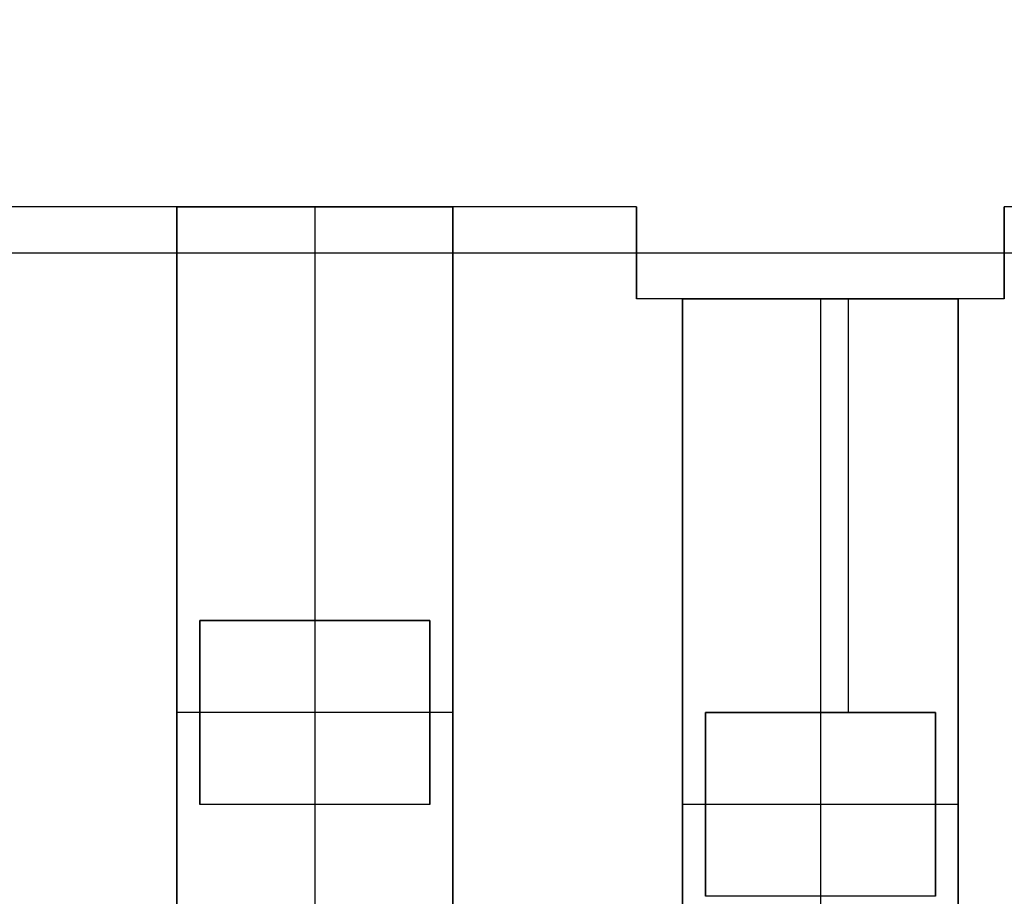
# Model space of a CAD drawing. Header units: millimetres. Extents: x -88 to 88, y -12 to 103.
# Tile 182 of 256: x -43.69 to -41.55, y 9.74 to 11.64. Entities that reach past the tile are written whole.
import ezdxf

# ---------------------------------------------------------------- set-up
doc = ezdxf.new("R2010")
doc.units = ezdxf.units.MM
doc.layers.add('Default', color=7, linetype='Continuous', true_color=0x000000)

msp = doc.modelspace()

# ---------------------------------------------------------------- linework, layer by layer
at = {"layer": 'Default', "color": 254, "true_color": 0xcad1ee, "extrusion": (0.999512, -0.031235, 2.2836e-13)}
msp.add_lwpolyline([(10.8335, -4.5865), (10.7153, -4.6095), (10.5964, -4.6295), (10.477, -4.6464), (10.3571, -4.6603), (10.2369, -4.6711), (10.1165, -4.6788), (9.9961, -4.6835), (9.8756, -4.685)], dxfattribs=at)
at = {"layer": 'Default', "color": 254, "true_color": 0xcad1ee, "extrusion": (1, 0, 0)}
for points in [[(12.1926, -4.5865), (12.0347, -4.6165), (11.8759, -4.6411), (11.7164, -4.6603), (11.5563, -4.674), (11.3958, -4.6823), (11.2352, -4.685)], [(12.1518, -4.3907), (12.0007, -4.4194), (11.8487, -4.443), (11.6959, -4.4614), (11.5426, -4.4745), (11.389, -4.4824), (11.2352, -4.485)], [(11.9926, -4.5865), (11.8347, -4.6165), (11.6759, -4.6411), (11.5164, -4.6603), (11.3563, -4.674), (11.1958, -4.6823), (11.0352, -4.685)], [(11.9518, -4.3907), (11.8007, -4.4194), (11.6487, -4.443), (11.4959, -4.4614), (11.3426, -4.4745), (11.189, -4.4824), (11.0352, -4.485)], [(11.2352, -4.685), (11.2352, -4.485)], [(11.2352, -4.485), (11.2352, -4.685)], [(11.2352, -4.27), (11.2352, -4.485)], [(11.2352, -4.685), (11.2352, -4.9)], [(11.2352, -4.685), (11.2352, -4.485)], [(11.2352, -4.685), (11.2352, -4.485)], [(11.2352, -4.27), (11.2352, -4.9)], [(11.2352, -4.9), (11.2352, -4.27)], [(11.1352, -4.9), (11.1352, -4.27)], [(11.1352, -4.9), (11.1352, -4.27)], [(11.0352, -4.9), (11.0352, -4.27)], [(11.0352, -4.685), (11.0352, -4.485)], [(11.0352, -4.685), (11.0352, -4.485)], [(11.0352, -4.27), (11.0352, -4.485)], [(11.0352, -4.685), (11.0352, -4.9)], [(11.0352, -4.685), (11.0352, -4.485)], [(11.0352, -4.485), (11.0352, -4.685)], [(11.0352, -4.27), (11.0352, -4.9)], [(10.3352, -4.485), (10.3352, -4.27)], [(10.3352, -4.9), (10.3352, -4.685)], [(10.3352, -4.27), (10.3352, -4.485)], [(10.3352, -4.685), (10.3352, -4.9)], [(10.3352, -4.485), (10.3352, -4.27)], [(10.3352, -4.9), (10.3352, -4.685)], [(10.1852, -4.685), (10.1852, -4.485)], [(10.1852, -4.685), (10.1852, -4.485)], [(10.1352, -4.485), (10.1352, -4.685)], [(10.1352, -4.485), (10.1352, -4.27)], [(10.1352, -4.9), (10.1352, -4.685)], [(10.1352, -4.485), (10.1352, -4.27)], [(10.1352, -4.9), (10.1352, -4.685)], [(10.1352, -4.685), (10.1352, -4.485)], [(10.1352, -4.485), (10.1352, -4.27)], [(10.1352, -4.9), (10.1352, -4.685)], [(10.1352, -4.27), (10.1352, -4.485)], [(10.1352, -4.685), (10.1352, -4.9)], [(10.1352, -4.485), (10.1352, -4.27)], [(10.1352, -4.9), (10.1352, -4.685)], [(9.9852, -4.685), (9.9852, -4.485)], [(9.9852, -4.685), (9.9852, -4.485)], [(9.9352, -4.485), (9.9352, -4.27)], [(9.9352, -4.9), (9.9352, -4.685)], [(9.9352, -4.27), (9.9352, -4.485)], [(9.9352, -4.685), (9.9352, -4.9)], [(9.9352, -4.485), (9.9352, -4.27)], [(9.9352, -4.685), (9.9352, -4.9)], [(9.9352, -4.685), (9.9352, -4.485)], [(9.9352, -4.485), (9.9352, -4.27)], [(9.9352, -4.9), (9.9352, -4.685)], [(9.9352, -4.485), (9.9352, -4.27)], [(9.9352, -4.9), (9.9352, -4.685)], [(9.9352, -4.685), (9.9352, -4.485)], [(9.7352, -4.485), (9.7352, -4.27)], [(9.7352, -4.9), (9.7352, -4.685)], [(9.7352, -4.27), (9.7352, -4.485)], [(9.7352, -4.685), (9.7352, -4.9)], [(9.7352, -4.27), (9.7352, -4.485)], [(9.7352, -4.685), (9.7352, -4.9)]]:
    msp.add_lwpolyline(points, dxfattribs=at)
at = {"layer": 'Default', "color": 254, "true_color": 0xcad1ee, "extrusion": (0.999512, 0.031235, 1.27834e-12)}
msp.add_lwpolyline([(12.565, -4.685), (12.6855, -4.6835), (12.8059, -4.6788), (12.9263, -4.6711), (13.0465, -4.6603), (13.1664, -4.6464), (13.2858, -4.6295), (13.4047, -4.6095), (13.5229, -4.5865)], dxfattribs=at)
at = {"layer": 'Default', "color": 254, "true_color": 0xcad1ee, "extrusion": (0.999512, -0.031235, 2.07817e-13)}
msp.add_lwpolyline([(9.8756, -4.485), (9.9909, -4.4835), (10.1063, -4.4791), (10.2215, -4.4717), (10.3366, -4.4614), (10.4514, -4.4481), (10.5657, -4.4318), (10.6796, -4.4127), (10.7927, -4.3907)], dxfattribs=at)
at = {"layer": 'Default', "color": 254, "true_color": 0xcad1ee, "extrusion": (0.999512, 0.031235, 1.66206e-13)}
msp.add_lwpolyline([(13.4821, -4.3907), (13.3689, -4.4127), (13.2551, -4.4318), (13.1408, -4.4481), (13.026, -4.4614), (12.9109, -4.4717), (12.7957, -4.4791), (12.6803, -4.4835), (12.565, -4.485)], dxfattribs=at)
at = {"layer": 'Default', "color": 254, "true_color": 0xcad1ee, "extrusion": (0.999512, -0.031235, -3.95127e-13)}
msp.add_lwpolyline([(10.668, -4.5865), (10.5497, -4.6095), (10.4309, -4.6295), (10.3114, -4.6464), (10.1916, -4.6603), (10.0714, -4.6711), (9.951, -4.6788), (9.8305, -4.6835), (9.7101, -4.685)], dxfattribs=at)
at = {"layer": 'Default', "color": 254, "true_color": 0xcad1ee, "extrusion": (0.999512, 0.031235, 1.0103e-12)}
msp.add_lwpolyline([(12.3308, -4.685), (12.4512, -4.6835), (12.5717, -4.6788), (12.692, -4.6711), (12.8122, -4.6603), (12.9321, -4.6464), (13.0515, -4.6295), (13.1704, -4.6095), (13.2886, -4.5865)], dxfattribs=at)
at = {"layer": 'Default', "color": 254, "true_color": 0xcad1ee, "extrusion": (0.999512, -0.031235, -4.08354e-13)}
msp.add_lwpolyline([(9.7101, -4.485), (9.8254, -4.4835), (9.9407, -4.4791), (10.056, -4.4717), (10.1711, -4.4614), (10.2858, -4.4481), (10.4002, -4.4318), (10.514, -4.4127), (10.6272, -4.3907)], dxfattribs=at)
at = {"layer": 'Default', "color": 254, "true_color": 0xcad1ee, "extrusion": (0.999512, 0.031235, 4.55654e-13)}
msp.add_lwpolyline([(13.2479, -4.3907), (13.1347, -4.4127), (13.0209, -4.4318), (12.9065, -4.4481), (12.7917, -4.4614), (12.6767, -4.4717), (12.5614, -4.4791), (12.4461, -4.4835), (12.3308, -4.485)], dxfattribs=at)
at = {"layer": 'Default', "color": 254, "true_color": 0xcad1ee}
for points in [[(-42.3512, 11.2352), (-43.7512, 11.2352)], [(-42.3512, 11.2352), (-43.7512, 11.2352)], [(-43.3512, 11.2352), (-43.7512, 11.2352)], [(-42.7512, 11.2352), (-43.3512, 11.2352)], [(-43.3512, 9.1352), (-43.3512, 11.2352)], [(-43.3512, 9.1352), (-43.3512, 11.2352)], [(-43.3512, 11.2352), (-42.7512, 11.2352)], [(-42.7512, 11.2352), (-43.3512, 11.2352)], [(-43.3512, 9.1352), (-43.3512, 11.2352)], [(-42.7512, 11.2352), (-43.3512, 11.2352)], [(-43.3512, 11.2352), (-42.7512, 11.2352)], [(-43.3512, 11.2352), (-43.3512, 9.0352)], [(-43.3512, 11.2352), (-43.3512, 9.0352)], [(-43.3512, 11.2352), (-43.3512, 9.0352)], [(-43.0512, 11.2352), (-43.0512, 9.0352)], [(-43.0512, 11.2352), (-43.0512, 9.0352)], [(-43.0512, 11.2352), (-43.0512, 10.3352)], [(-43.0512, 11.2352), (-43.0512, 10.3352)], [(-42.7512, 11.2352), (-42.7512, 9.1352)], [(-42.7512, 11.2352), (-42.7512, 9.1352)], [(-42.7512, 9.1352), (-42.7512, 11.2352)], [(-42.7512, 11.2352), (-42.7512, 9.0352)], [(-42.7512, 9.0352), (-42.7512, 11.2352)], [(-42.3512, 11.2352), (-42.7512, 11.2352)], [(-42.7512, 11.2352), (-42.7512, 9.0352)], [(-42.3512, 11.0352), (-42.3512, 11.2352)], [(-42.3512, 11.2352), (-42.3512, 11.0352)], [(-42.3512, 11.2352), (-42.3512, 11.0352)], [(-40.3512, 11.2352), (-41.5512, 11.2352)], [(-41.5512, 11.2352), (-41.5512, 11.0352)], [(-40.3512, 11.2352), (-41.5512, 11.2352)], [(-41.5512, 11.0352), (-41.5512, 11.2352)], [(-41.1512, 11.2352), (-41.5512, 11.2352)], [(-41.5512, 11.2352), (-41.5512, 11.0352)], [(-47.3812, 11.1352), (-33.8012, 11.1352)], [(-47.3812, 11.1352), (-33.8012, 11.1352)], [(-43.7512, 11.1352), (-42.3512, 11.1352)], [(-41.5512, 11.1352), (-37.1912, 11.1352)], [(-41.5512, 11.0352), (-42.3512, 11.0352)], [(-41.5512, 11.0352), (-42.3512, 11.0352)], [(-42.2512, 11.0352), (-42.3512, 11.0352)], [(-41.6512, 11.0352), (-42.2512, 11.0352)], [(-42.2512, 8.9352), (-42.2512, 11.0352)], [(-42.2512, 8.9352), (-42.2512, 11.0352)], [(-42.2512, 11.0352), (-41.6512, 11.0352)], [(-41.6512, 11.0352), (-42.2512, 11.0352)], [(-42.2512, 8.9352), (-42.2512, 11.0352)], [(-42.2512, 8.8352), (-42.2512, 11.0352)], [(-42.2512, 11.0352), (-42.2512, 8.8352)], [(-41.6512, 11.0352), (-42.2512, 11.0352)], [(-41.6512, 11.0352), (-42.2512, 11.0352)], [(-42.2512, 11.0352), (-42.2512, 8.8352)], [(-41.9512, 11.0352), (-41.9512, 8.8352)], [(-41.9512, 11.0352), (-41.9512, 8.8352)], [(-41.9512, 11.0352), (-41.9512, 10.1352)], [(-41.9512, 11.0352), (-41.9512, 10.1352)], [(-41.8912, 11.0352), (-41.8912, 10.1352)], [(-41.6512, 11.0352), (-41.6512, 8.9352)], [(-41.6512, 11.0352), (-41.6512, 8.9352)], [(-41.6512, 8.9352), (-41.6512, 11.0352)], [(-41.6512, 11.0352), (-41.6512, 8.8352)], [(-41.6512, 8.8352), (-41.6512, 11.0352)], [(-41.6512, 11.0352), (-41.6512, 8.8352)], [(-41.5512, 11.0352), (-41.6512, 11.0352)], [(-43.3012, 9.9352), (-43.3012, 10.3352)], [(-43.3012, 10.3352), (-42.8012, 10.3352)], [(-43.3012, 10.3352), (-42.8012, 10.3352)], [(-43.3012, 9.9352), (-43.3012, 10.3352)], [(-43.3012, 9.9352), (-43.3012, 10.3352)], [(-43.3012, 10.3352), (-42.8012, 10.3352)], [(-43.3012, 9.9352), (-43.3012, 10.3352)], [(-43.3012, 10.3352), (-42.8012, 10.3352)], [(-43.3012, 10.3352), (-43.3012, 9.9352)], [(-42.8012, 10.3352), (-43.3012, 10.3352)], [(-43.3012, 10.3352), (-43.3012, 9.9352)], [(-42.8012, 10.3352), (-43.3012, 10.3352)], [(-42.8012, 10.3352), (-42.8012, 9.9352)], [(-42.8012, 10.3352), (-42.8012, 9.9352)], [(-42.8012, 10.3352), (-42.8012, 9.9352)], [(-42.8012, 10.3352), (-42.8012, 9.9352)], [(-42.8012, 9.9352), (-42.8012, 10.3352)], [(-42.8012, 9.9352), (-42.8012, 10.3352)], [(-42.7512, 10.1352), (-43.3512, 10.1352)], [(-42.7512, 10.1352), (-43.3512, 10.1352)], [(-43.3012, 10.1352), (-43.3512, 10.1352)], [(-43.3012, 10.1352), (-43.3512, 10.1352)], [(-42.7512, 10.1352), (-42.8012, 10.1352)], [(-42.7512, 10.1352), (-42.8012, 10.1352)], [(-42.2012, 9.7352), (-42.2012, 10.1352)], [(-42.2012, 10.1352), (-41.7012, 10.1352)], [(-42.2012, 10.1352), (-41.7012, 10.1352)], [(-42.2012, 9.7352), (-42.2012, 10.1352)], [(-42.2012, 9.7352), (-42.2012, 10.1352)], [(-42.2012, 10.1352), (-41.7012, 10.1352)], [(-42.2012, 9.7352), (-42.2012, 10.1352)], [(-42.2012, 10.1352), (-41.7012, 10.1352)], [(-42.2012, 10.1352), (-42.2012, 9.7352)], [(-41.7012, 10.1352), (-42.2012, 10.1352)], [(-42.2012, 10.1352), (-42.2012, 9.7352)], [(-41.7012, 10.1352), (-42.2012, 10.1352)], [(-41.7012, 10.1352), (-41.7012, 9.7352)], [(-41.7012, 10.1352), (-41.7012, 9.7352)], [(-41.7012, 10.1352), (-41.7012, 9.7352)], [(-41.7012, 9.7352), (-41.7012, 10.1352)], [(-41.7012, 10.1352), (-41.7012, 9.7352)], [(-41.7012, 10.1352), (-41.7012, 9.7352)], [(-42.8012, 9.9352), (-43.3012, 9.9352)], [(-42.8012, 9.9352), (-43.3012, 9.9352)], [(-42.8012, 9.9352), (-43.3012, 9.9352)], [(-42.8012, 9.9352), (-43.3012, 9.9352)], [(-42.8012, 9.9352), (-43.3012, 9.9352)], [(-42.8012, 9.9352), (-43.3012, 9.9352)], [(-43.0512, 9.9352), (-43.0512, 9.0352)], [(-43.0512, 9.9352), (-43.0512, 9.0352)], [(-41.6512, 9.9352), (-42.2512, 9.9352)], [(-41.6512, 9.9352), (-42.2512, 9.9352)], [(-42.2012, 9.9352), (-42.2512, 9.9352)], [(-42.2012, 9.9352), (-42.2512, 9.9352)], [(-41.6512, 9.9352), (-41.7012, 9.9352)], [(-41.6512, 9.9352), (-41.7012, 9.9352)], [(-41.7012, 9.7352), (-42.2012, 9.7352)], [(-41.7012, 9.7352), (-42.2012, 9.7352)], [(-41.7012, 9.7352), (-42.2012, 9.7352)], [(-41.7012, 9.7352), (-42.2012, 9.7352)], [(-41.7012, 9.7352), (-42.2012, 9.7352)], [(-41.7012, 9.7352), (-42.2012, 9.7352)]]:
    msp.add_lwpolyline(points, dxfattribs=at)

doc.saveas('drawing.dxf')
